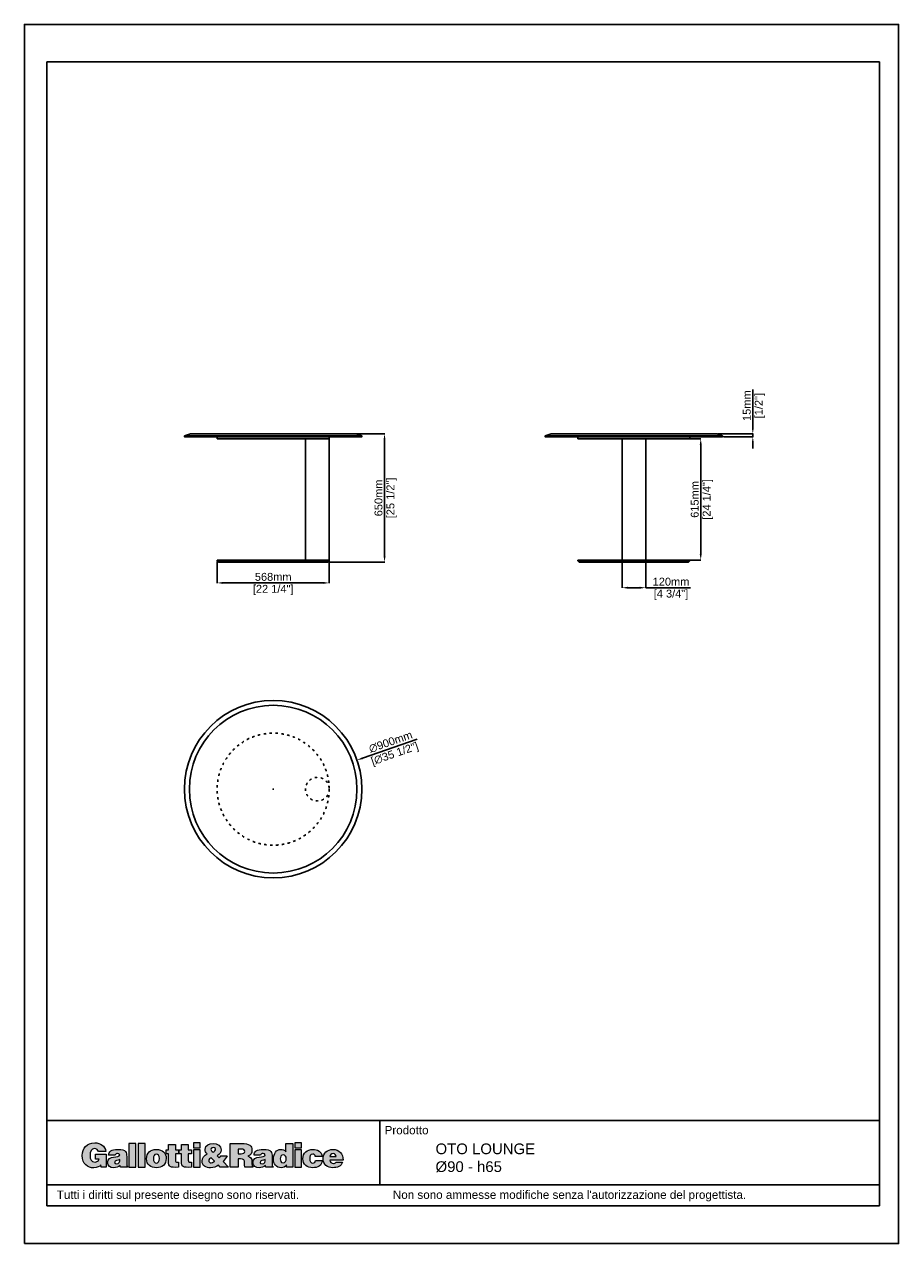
# Model space of a CAD drawing. Header units: millimetres. Extents: x 26359 to 57681, y -662 to 5519.
# Tile 1 of 6: x 26359 to 30793, y -662 to 5519. Entities that reach past the tile are written whole.
import ezdxf

# ---------------------------------------------------------------- set-up
doc = ezdxf.new("R2010")
doc.units = ezdxf.units.MM
doc.linetypes.add('ACAD_ISO03W100', pattern=[30, 12, -18])
doc.layers.add('Livello 1', color=7, linetype='Continuous')
doc.layers.add('QUOTE', color=252, linetype='Continuous', lineweight=5)
doc.styles.get("Standard").update_dxf_attribs({"font": 'arial.ttf'})
doc.dimstyles.new('PRODOTTI', dxfattribs={"dimtxt": 40, "dimasz": 30, "dimexe": 1.25, "dimexo": 5, "dimgap": 10, "dimtad": 1, "dimzin": 12, "dimtxsty": 'Standard', "dimcen": 2.5, "dimclrd": 252, "dimclre": 252, "dimclrt": 252, "dimadec": 0, "dimazin": 3, "dimtfac": 1, "dimtmove": 0, "dimatfit": 3, "dimfxl": 1, "dimtfillclr": 134, "dimarcsym": 0})
doc.dimstyles.new('PRODOTTI_USA_grande', dxfattribs={"dimtxt": 40, "dimasz": 30, "dimexe": 1.25, "dimexo": 5, "dimgap": 10, "dimtad": 1, "dimzin": 12, "dimtxsty": 'Standard', "dimcen": 2.5, "dimclrd": 256, "dimclre": 256, "dimclrt": 256, "dimadec": 0, "dimazin": 3, "dimtfac": 1, "dimtmove": 0, "dimatfit": 3, "dimfxl": 1, "dimarcsym": 0})

# ---------------------------------------------------------------- blocks, each defined once
blk = doc.blocks.new('block 2')
at = {"layer": 'Livello 1', "true_color": 0x1c1c1b}
h = blk.add_hatch(color=250, dxfattribs=at)
h.dxf.hatch_style = 2
edge = h.paths.add_edge_path()
edge.add_spline(control_points=[(28.21, 149.09), (28.21, 149.09), (22.02, 149.09), (22.02, 149.09), (22.02, 149.09), (22.02, 146.1), (22.02, 146.1), (22.02, 146.1), (24.01, 146.1), (24.01, 146.1), (23.78, 145.14), (22.61, 144.51), (21.69, 144.51), (19.41, 144.51), (18.8, 146.29), (18.8, 148.24), (18.8, 150.68), (19.64, 152.29), (21.43, 152.29), (22.59, 152.29), (23.42, 151.67), (23.74, 150.54), (23.74, 150.54), (28.03, 150.54), (28.03, 150.54), (27.48, 153.93), (24.82, 155.66), (21.5, 155.66), (17.04, 155.66), (14.28, 152.63), (14.28, 148.22), (14.28, 143.42), (17.44, 141.14), (20.97, 141.14), (23.13, 141.14), (24.38, 141.94), (25.12, 142.82), (25.12, 142.82), (25.3, 141.46), (25.3, 141.46), (25.3, 141.46), (28.21, 141.46), (28.21, 141.46), (28.21, 141.46), (28.21, 149.09), (28.21, 149.09), (28.21, 149.09), (28.21, 149.09), (28.21, 149.09)], knot_values=[0, 0, 0, 0, 1, 1, 1, 2, 2, 2, 3, 3, 3, 4, 4, 4, 5, 5, 5, 6, 6, 6, 7, 7, 7, 8, 8, 8, 9, 9, 9, 10, 10, 10, 11, 11, 11, 12, 12, 12, 13, 13, 13, 14, 14, 14, 15, 15, 15, 16, 16, 16, 16], degree=3, periodic=0)
edge = h.paths.add_edge_path()
edge.add_spline(control_points=[(40.61, 141.5), (40.61, 141.5), (40.61, 141.69), (40.61, 141.69), (40.1, 142.11), (40.08, 142.4), (40.08, 142.98), (40.08, 142.98), (40.08, 147.67), (40.08, 147.67), (40.08, 150.06), (39.79, 151.83), (35.04, 151.83), (31.07, 151.83), (29.56, 150.58), (29.56, 148.45), (29.56, 148.45), (33.39, 148.45), (33.39, 148.45), (33.49, 149.32), (34.23, 149.43), (34.79, 149.43), (35.21, 149.43), (36.09, 149.34), (36.09, 148.61), (36.09, 146.73), (28.95, 148.8), (28.95, 144.24), (28.95, 142.15), (30.63, 141.21), (32.53, 141.21), (34.02, 141.21), (35.17, 141.52), (36.3, 142.57), (36.3, 142.57), (36.49, 141.5), (36.49, 141.5), (36.49, 141.5), (40.61, 141.5), (40.61, 141.5), (40.61, 141.5), (40.61, 141.5), (40.61, 141.5)], knot_values=[0, 0, 0, 0, 1, 1, 1, 2, 2, 2, 3, 3, 3, 4, 4, 4, 5, 5, 5, 6, 6, 6, 7, 7, 7, 8, 8, 8, 9, 9, 9, 10, 10, 10, 11, 11, 11, 12, 12, 12, 13, 13, 13, 14, 14, 14, 14], degree=3, periodic=0)
edge = h.paths.add_edge_path()
edge.add_spline(control_points=[(34.33, 143.47), (33.54, 143.47), (33.06, 143.82), (33.06, 144.32), (33.06, 145.62), (34.79, 145.31), (36.09, 145.94), (36.19, 144.57), (35.73, 143.47), (34.33, 143.47), (34.33, 143.47), (34.33, 143.47), (34.33, 143.47)], knot_values=[0, 0, 0, 0, 1, 1, 1, 2, 2, 2, 3, 3, 3, 4, 4, 4, 4], degree=3, periodic=0)
h.paths.add_polyline_path([(45.4, 141.5), (45.4, 155.29), (41.41, 155.29), (41.41, 141.5)])
h.paths.add_polyline_path([(50.75, 141.5), (50.75, 155.29), (46.77, 155.29), (46.77, 141.5)])
edge = h.paths.add_edge_path()
edge.add_spline(control_points=[(57.35, 149.14), (58.38, 149.2), (59.04, 148.09), (59.04, 146.62), (59.04, 144.72), (58.38, 143.89), (57.31, 143.89), (56.3, 143.89), (55.59, 144.72), (55.59, 146.62), (55.59, 147.75), (55.99, 149.14), (57.35, 149.14), (57.35, 149.14), (57.35, 149.14), (57.35, 149.14)], knot_values=[0, 0, 0, 0, 1, 1, 1, 2, 2, 2, 3, 3, 3, 4, 4, 4, 5, 5, 5, 5], degree=3, periodic=0)
edge = h.paths.add_edge_path()
edge.add_spline(control_points=[(51.6, 146.4), (51.6, 142.98), (54.09, 141.21), (57.31, 141.21), (60.53, 141.21), (63.02, 142.94), (63.02, 146.62), (63.02, 149.74), (60.84, 151.83), (57.29, 151.83), (53.9, 151.83), (51.6, 149.89), (51.6, 146.4), (51.6, 146.4), (51.6, 146.4), (51.6, 146.4)], knot_values=[0, 0, 0, 0, 1, 1, 1, 2, 2, 2, 3, 3, 3, 4, 4, 4, 5, 5, 5, 5], degree=3, periodic=0)
edge = h.paths.add_edge_path()
edge.add_spline(control_points=[(70.24, 144.35), (70.24, 144.35), (69.61, 144.35), (69.61, 144.35), (68.5, 144.35), (68.36, 144.68), (68.36, 145.6), (68.36, 145.6), (68.36, 149.24), (68.36, 149.24), (68.36, 149.24), (70.28, 149.24), (70.28, 149.24), (70.28, 149.24), (70.28, 151.54), (70.28, 151.54), (70.28, 151.54), (68.36, 151.54), (68.36, 151.54), (68.36, 151.54), (68.36, 154.66), (68.36, 154.66), (68.36, 154.66), (64.43, 154.66), (64.43, 154.66), (64.43, 154.66), (64.43, 151.54), (64.43, 151.54), (64.43, 151.54), (62.96, 151.54), (62.96, 151.54), (62.96, 151.54), (62.96, 149.24), (62.96, 149.24), (62.96, 149.24), (64.38, 149.24), (64.38, 149.24), (64.38, 149.24), (64.38, 145.04), (64.38, 145.04), (64.38, 141.58), (65.01, 141.21), (70.24, 141.5), (70.24, 141.5), (70.24, 144.35), (70.24, 144.35), (70.24, 144.35), (70.24, 144.35), (70.24, 144.35)], knot_values=[0, 0, 0, 0, 1, 1, 1, 2, 2, 2, 3, 3, 3, 4, 4, 4, 5, 5, 5, 6, 6, 6, 7, 7, 7, 8, 8, 8, 9, 9, 9, 10, 10, 10, 11, 11, 11, 12, 12, 12, 13, 13, 13, 14, 14, 14, 15, 15, 15, 16, 16, 16, 16], degree=3, periodic=0)
edge = h.paths.add_edge_path()
edge.add_spline(control_points=[(77.72, 144.35), (77.72, 144.35), (77.09, 144.35), (77.09, 144.35), (75.98, 144.35), (75.85, 144.68), (75.85, 145.6), (75.85, 145.6), (75.85, 149.24), (75.85, 149.24), (75.85, 149.24), (77.76, 149.24), (77.76, 149.24), (77.76, 149.24), (77.76, 151.54), (77.76, 151.54), (77.76, 151.54), (75.85, 151.54), (75.85, 151.54), (75.85, 151.54), (75.85, 154.66), (75.85, 154.66), (75.85, 154.66), (71.92, 154.66), (71.92, 154.66), (71.92, 154.66), (71.92, 151.54), (71.92, 151.54), (71.92, 151.54), (70.44, 151.54), (70.44, 151.54), (70.44, 151.54), (70.44, 149.24), (70.44, 149.24), (70.44, 149.24), (71.86, 149.24), (71.86, 149.24), (71.86, 149.24), (71.86, 145.04), (71.86, 145.04), (71.86, 141.58), (72.49, 141.21), (77.72, 141.5), (77.72, 141.5), (77.72, 144.35), (77.72, 144.35), (77.72, 144.35), (77.72, 144.35), (77.72, 144.35)], knot_values=[0, 0, 0, 0, 1, 1, 1, 2, 2, 2, 3, 3, 3, 4, 4, 4, 5, 5, 5, 6, 6, 6, 7, 7, 7, 8, 8, 8, 9, 9, 9, 10, 10, 10, 11, 11, 11, 12, 12, 12, 13, 13, 13, 14, 14, 14, 15, 15, 15, 16, 16, 16, 16], degree=3, periodic=0)
h.paths.add_polyline_path([(82.83, 141.5), (82.83, 151.54), (78.85, 151.54), (78.85, 141.5)])
h.paths.add_polyline_path([(78.85, 152.82), (82.83, 152.82), (82.83, 155.66), (78.85, 155.66)])
edge = h.paths.add_edge_path()
edge.add_spline(control_points=[(90.37, 152.9), (90.81, 152.9), (91.36, 152.71), (91.56, 152.29), (91.9, 151.16), (91.1, 150.68), (90.2, 150.26), (89.54, 150.7), (89.03, 151.17), (89.03, 151.86), (89.03, 152.63), (89.7, 152.9), (90.37, 152.9), (90.37, 152.9), (90.37, 152.9), (90.37, 152.9)], knot_values=[0, 0, 0, 0, 1, 1, 1, 2, 2, 2, 3, 3, 3, 4, 4, 4, 5, 5, 5, 5], degree=3, periodic=0)
edge = h.paths.add_edge_path()
edge.add_spline(control_points=[(94.39, 141.5), (94.39, 141.5), (99.18, 141.5), (99.18, 141.5), (99.18, 141.5), (96.04, 144.74), (96.04, 144.74), (96.98, 145.73), (97.72, 146.88), (98.36, 148.09), (98.36, 148.09), (94.72, 148.09), (94.72, 148.09), (94.49, 147.65), (94.2, 147.27), (93.82, 146.94), (93.82, 146.94), (92.63, 148.17), (92.63, 148.17), (94.03, 148.93), (94.87, 150.01), (94.87, 151.65), (94.87, 153.88), (92.82, 155.29), (90.27, 155.29), (88.09, 155.29), (85.58, 154.43), (85.58, 151.85), (85.58, 150.77), (86.06, 150.01), (86.77, 149.26), (85.02, 148.38), (83.87, 147), (83.87, 144.97), (83.87, 142.3), (86.21, 141.14), (88.74, 141.14), (90.54, 141.14), (92.38, 141.88), (93.3, 142.67), (93.3, 142.67), (94.39, 141.5), (94.39, 141.5), (94.39, 141.5), (94.39, 141.5), (94.39, 141.5)], knot_values=[0, 0, 0, 0, 1, 1, 1, 2, 2, 2, 3, 3, 3, 4, 4, 4, 5, 5, 5, 6, 6, 6, 7, 7, 7, 8, 8, 8, 9, 9, 9, 10, 10, 10, 11, 11, 11, 12, 12, 12, 13, 13, 13, 14, 14, 14, 15, 15, 15, 15], degree=3, periodic=0)
edge = h.paths.add_edge_path()
edge.add_spline(control_points=[(90.98, 145.1), (91.23, 144.83), (91.13, 144.89), (90.58, 144.57), (90.2, 144.34), (89.49, 144.07), (89.05, 144.07), (88.26, 144.07), (87.7, 144.51), (87.7, 145.33), (87.7, 146.12), (88.45, 146.6), (89.2, 146.98), (89.2, 146.98), (90.98, 145.1), (90.98, 145.1), (90.98, 145.1), (90.98, 145.1), (90.98, 145.1)], knot_values=[0, 0, 0, 0, 1, 1, 1, 2, 2, 2, 3, 3, 3, 4, 4, 4, 5, 5, 5, 6, 6, 6, 6], degree=3, periodic=0)
edge = h.paths.add_edge_path()
edge.add_spline(control_points=[(104.71, 152.08), (104.71, 152.08), (106.82, 152.08), (106.82, 152.08), (107.87, 152.08), (108.64, 151.62), (108.64, 150.64), (108.64, 149.68), (107.89, 149.34), (106.49, 149.34), (106.49, 149.34), (104.71, 149.34), (104.71, 149.34), (104.71, 149.34), (104.71, 152.08), (104.71, 152.08), (104.71, 152.08), (104.71, 152.08), (104.71, 152.08)], knot_values=[0, 0, 0, 0, 1, 1, 1, 2, 2, 2, 3, 3, 3, 4, 4, 4, 5, 5, 5, 6, 6, 6, 6], degree=3, periodic=0)
edge = h.paths.add_edge_path()
edge.add_spline(control_points=[(106.09, 146.31), (108.2, 146.31), (108.5, 145.71), (108.5, 143.91), (108.5, 142.69), (108.62, 141.81), (108.73, 141.5), (108.73, 141.5), (113.31, 141.5), (113.31, 141.5), (113.31, 141.5), (113.31, 141.92), (113.31, 141.92), (112.78, 141.92), (112.83, 142.53), (112.83, 144.34), (112.83, 147.11), (111.95, 147.46), (110.5, 147.99), (112.11, 148.44), (112.82, 149.78), (112.82, 151.37), (112.82, 154.05), (111.3, 155.29), (106.7, 155.29), (106.7, 155.29), (100.19, 155.29), (100.19, 155.29), (100.19, 155.29), (100.19, 141.5), (100.19, 141.5), (100.19, 141.5), (104.71, 141.5), (104.71, 141.5), (104.71, 141.5), (104.71, 146.31), (104.71, 146.31), (104.71, 146.31), (106.09, 146.31), (106.09, 146.31), (106.09, 146.31), (106.09, 146.31), (106.09, 146.31)], knot_values=[0, 0, 0, 0, 1, 1, 1, 2, 2, 2, 3, 3, 3, 4, 4, 4, 5, 5, 5, 6, 6, 6, 7, 7, 7, 8, 8, 8, 9, 9, 9, 10, 10, 10, 11, 11, 11, 12, 12, 12, 13, 13, 13, 14, 14, 14, 14], degree=3, periodic=0)
edge = h.paths.add_edge_path()
edge.add_spline(control_points=[(125.05, 141.5), (125.05, 141.5), (125.05, 141.69), (125.05, 141.69), (124.53, 142.11), (124.51, 142.4), (124.51, 142.98), (124.51, 142.98), (124.51, 147.67), (124.51, 147.67), (124.51, 150.06), (124.23, 151.83), (119.48, 151.83), (115.51, 151.83), (114, 150.58), (114, 148.45), (114, 148.45), (117.83, 148.45), (117.83, 148.45), (117.92, 149.32), (118.67, 149.43), (119.23, 149.43), (119.65, 149.43), (120.53, 149.34), (120.53, 148.61), (120.53, 146.73), (113.38, 148.8), (113.38, 144.24), (113.38, 142.15), (115.07, 141.21), (116.97, 141.21), (118.46, 141.21), (119.61, 141.52), (120.74, 142.57), (120.74, 142.57), (120.93, 141.5), (120.93, 141.5), (120.93, 141.5), (125.05, 141.5), (125.05, 141.5), (125.05, 141.5), (125.05, 141.5), (125.05, 141.5)], knot_values=[0, 0, 0, 0, 1, 1, 1, 2, 2, 2, 3, 3, 3, 4, 4, 4, 5, 5, 5, 6, 6, 6, 7, 7, 7, 8, 8, 8, 9, 9, 9, 10, 10, 10, 11, 11, 11, 12, 12, 12, 13, 13, 13, 14, 14, 14, 14], degree=3, periodic=0)
edge = h.paths.add_edge_path()
edge.add_spline(control_points=[(118.77, 143.47), (117.98, 143.47), (117.5, 143.82), (117.5, 144.32), (117.5, 145.62), (119.23, 145.31), (120.53, 145.94), (120.62, 144.57), (120.16, 143.47), (118.77, 143.47), (118.77, 143.47), (118.77, 143.47), (118.77, 143.47)], knot_values=[0, 0, 0, 0, 1, 1, 1, 2, 2, 2, 3, 3, 3, 4, 4, 4, 4], degree=3, periodic=0)
edge = h.paths.add_edge_path()
edge.add_spline(control_points=[(136.52, 141.5), (136.52, 141.5), (136.52, 155.29), (136.52, 155.29), (136.52, 155.29), (132.54, 155.29), (132.54, 155.29), (132.54, 155.29), (132.54, 150.52), (132.54, 150.52), (131.69, 151.52), (130.81, 151.83), (129.55, 151.83), (127.15, 151.83), (125.3, 149.66), (125.3, 146.33), (125.3, 143.49), (126.83, 141.21), (129.86, 141.21), (131.14, 141.21), (132, 141.62), (132.94, 142.84), (132.94, 142.84), (132.94, 141.5), (132.94, 141.5), (132.94, 141.5), (136.52, 141.5), (136.52, 141.5), (136.52, 141.5), (136.52, 141.5), (136.52, 141.5)], knot_values=[0, 0, 0, 0, 1, 1, 1, 2, 2, 2, 3, 3, 3, 4, 4, 4, 5, 5, 5, 6, 6, 6, 7, 7, 7, 8, 8, 8, 9, 9, 9, 10, 10, 10, 10], degree=3, periodic=0)
edge = h.paths.add_edge_path()
edge.add_spline(control_points=[(130.85, 144.09), (129.55, 144.09), (129.28, 145.31), (129.28, 146.37), (129.28, 147.48), (129.64, 148.74), (130.97, 148.74), (132.29, 148.74), (132.67, 147.53), (132.67, 146.42), (132.67, 145.25), (132.23, 144.09), (130.85, 144.09), (130.85, 144.09), (130.85, 144.09), (130.85, 144.09)], knot_values=[0, 0, 0, 0, 1, 1, 1, 2, 2, 2, 3, 3, 3, 4, 4, 4, 5, 5, 5, 5], degree=3, periodic=0)
h.paths.add_polyline_path([(141.59, 141.5), (141.59, 151.54), (137.61, 151.54), (137.61, 141.5)])
h.paths.add_polyline_path([(137.61, 152.82), (141.59, 152.82), (141.59, 155.66), (137.61, 155.66)])
edge = h.paths.add_edge_path()
edge.add_spline(control_points=[(153.62, 147.71), (153.33, 150.68), (150.8, 151.83), (148.12, 151.83), (144.8, 151.83), (142.39, 149.85), (142.39, 146.42), (142.39, 143.03), (144.88, 141.21), (148.12, 141.21), (150.9, 141.21), (153.35, 142.34), (153.69, 145.39), (153.69, 145.39), (149.67, 145.39), (149.67, 145.39), (149.55, 144.6), (149.15, 143.89), (148.12, 143.89), (146.95, 143.89), (146.37, 144.89), (146.37, 146.4), (146.37, 147.59), (146.62, 149.14), (148.12, 149.14), (148.56, 149.14), (148.9, 149.01), (149.15, 148.74), (149.4, 148.49), (149.55, 148.15), (149.57, 147.71), (149.57, 147.71), (153.62, 147.71), (153.62, 147.71), (153.62, 147.71), (153.62, 147.71), (153.62, 147.71)], knot_values=[0, 0, 0, 0, 1, 1, 1, 2, 2, 2, 3, 3, 3, 4, 4, 4, 5, 5, 5, 6, 6, 6, 7, 7, 7, 8, 8, 8, 9, 9, 9, 10, 10, 10, 11, 11, 11, 12, 12, 12, 12], degree=3, periodic=0)
edge = h.paths.add_edge_path()
edge.add_spline(control_points=[(158.11, 147.65), (158.11, 148.72), (158.78, 149.39), (159.97, 149.39), (160.91, 149.39), (161.73, 148.57), (161.73, 147.65), (161.73, 147.65), (158.11, 147.65), (158.11, 147.65), (158.11, 147.65), (158.11, 147.65), (158.11, 147.65)], knot_values=[0, 0, 0, 0, 1, 1, 1, 2, 2, 2, 3, 3, 3, 4, 4, 4, 4], degree=3, periodic=0)
edge = h.paths.add_edge_path()
edge.add_spline(control_points=[(165.72, 145.62), (165.78, 149.26), (163.54, 151.83), (159.82, 151.83), (156.6, 151.83), (154.13, 149.72), (154.13, 146.42), (154.13, 143.05), (156.62, 141.21), (159.84, 141.21), (162.18, 141.21), (164.7, 142.04), (165.39, 144.53), (165.39, 144.53), (161.58, 144.53), (161.58, 144.53), (161.29, 143.93), (160.72, 143.65), (160.09, 143.65), (159.03, 143.65), (158.11, 144.43), (158.11, 145.62), (158.11, 145.62), (165.72, 145.62), (165.72, 145.62), (165.72, 145.62), (165.72, 145.62), (165.72, 145.62)], knot_values=[0, 0, 0, 0, 1, 1, 1, 2, 2, 2, 3, 3, 3, 4, 4, 4, 5, 5, 5, 6, 6, 6, 7, 7, 7, 8, 8, 8, 9, 9, 9, 9], degree=3, periodic=0)
at = {"layer": 'Livello 1', "lineweight": 0}
for points in [[(45.4, 141.5), (45.4, 155.29), (41.41, 155.29), (41.41, 141.5), (45.4, 141.5), (45.4, 141.5)], [(50.75, 141.5), (50.75, 155.29), (46.77, 155.29), (46.77, 141.5), (50.75, 141.5), (50.75, 141.5)], [(78.85, 152.82), (82.83, 152.82), (82.83, 155.66), (78.85, 155.66), (78.85, 152.82), (78.85, 152.82)], [(82.83, 141.5), (82.83, 151.54), (78.85, 151.54), (78.85, 141.5), (82.83, 141.5), (82.83, 141.5)], [(137.61, 152.82), (141.59, 152.82), (141.59, 155.66), (137.61, 155.66), (137.61, 152.82), (137.61, 152.82)], [(141.59, 141.5), (141.59, 151.54), (137.61, 151.54), (137.61, 141.5), (141.59, 141.5), (141.59, 141.5)]]:
    blk.add_lwpolyline(points, dxfattribs=at)
for points, knots in [([(28.21, 149.09), (28.21, 149.09), (22.02, 149.09), (22.02, 149.09), (22.02, 149.09), (22.02, 146.1), (22.02, 146.1), (22.02, 146.1), (24.01, 146.1), (24.01, 146.1), (23.78, 145.14), (22.61, 144.51), (21.69, 144.51), (19.41, 144.51), (18.8, 146.29), (18.8, 148.24), (18.8, 150.68), (19.64, 152.29), (21.43, 152.29), (22.59, 152.29), (23.42, 151.67), (23.74, 150.54), (23.74, 150.54), (28.03, 150.54), (28.03, 150.54), (27.48, 153.93), (24.82, 155.66), (21.5, 155.66), (17.04, 155.66), (14.28, 152.63), (14.28, 148.22), (14.28, 143.42), (17.44, 141.14), (20.97, 141.14), (23.13, 141.14), (24.38, 141.94), (25.12, 142.82), (25.12, 142.82), (25.3, 141.46), (25.3, 141.46), (25.3, 141.46), (28.21, 141.46), (28.21, 141.46), (28.21, 141.46), (28.21, 149.09), (28.21, 149.09), (28.21, 149.09), (28.21, 149.09), (28.21, 149.09)], [0, 0, 0, 0, 1, 1, 1, 2, 2, 2, 3, 3, 3, 4, 4, 4, 5, 5, 5, 6, 6, 6, 7, 7, 7, 8, 8, 8, 9, 9, 9, 10, 10, 10, 11, 11, 11, 12, 12, 12, 13, 13, 13, 14, 14, 14, 15, 15, 15, 16, 16, 16, 16]), ([(40.61, 141.5), (40.61, 141.5), (40.61, 141.69), (40.61, 141.69), (40.1, 142.11), (40.08, 142.4), (40.08, 142.98), (40.08, 142.98), (40.08, 147.67), (40.08, 147.67), (40.08, 150.06), (39.79, 151.83), (35.04, 151.83), (31.07, 151.83), (29.56, 150.58), (29.56, 148.45), (29.56, 148.45), (33.39, 148.45), (33.39, 148.45), (33.49, 149.32), (34.23, 149.43), (34.79, 149.43), (35.21, 149.43), (36.09, 149.34), (36.09, 148.61), (36.09, 146.73), (28.95, 148.8), (28.95, 144.24), (28.95, 142.15), (30.63, 141.21), (32.53, 141.21), (34.02, 141.21), (35.17, 141.52), (36.3, 142.57), (36.3, 142.57), (36.49, 141.5), (36.49, 141.5), (36.49, 141.5), (40.61, 141.5), (40.61, 141.5), (40.61, 141.5), (40.61, 141.5), (40.61, 141.5)], [0, 0, 0, 0, 1, 1, 1, 2, 2, 2, 3, 3, 3, 4, 4, 4, 5, 5, 5, 6, 6, 6, 7, 7, 7, 8, 8, 8, 9, 9, 9, 10, 10, 10, 11, 11, 11, 12, 12, 12, 13, 13, 13, 14, 14, 14, 14]), ([(51.6, 146.4), (51.6, 142.98), (54.09, 141.21), (57.31, 141.21), (60.53, 141.21), (63.02, 142.94), (63.02, 146.62), (63.02, 149.74), (60.84, 151.83), (57.29, 151.83), (53.9, 151.83), (51.6, 149.89), (51.6, 146.4), (51.6, 146.4), (51.6, 146.4), (51.6, 146.4)], [0, 0, 0, 0, 1, 1, 1, 2, 2, 2, 3, 3, 3, 4, 4, 4, 5, 5, 5, 5]), ([(57.35, 149.14), (58.38, 149.2), (59.04, 148.09), (59.04, 146.62), (59.04, 144.72), (58.38, 143.89), (57.31, 143.89), (56.3, 143.89), (55.59, 144.72), (55.59, 146.62), (55.59, 147.75), (55.99, 149.14), (57.35, 149.14), (57.35, 149.14), (57.35, 149.14), (57.35, 149.14)], [0, 0, 0, 0, 1, 1, 1, 2, 2, 2, 3, 3, 3, 4, 4, 4, 5, 5, 5, 5]), ([(70.24, 144.35), (70.24, 144.35), (69.61, 144.35), (69.61, 144.35), (68.5, 144.35), (68.36, 144.68), (68.36, 145.6), (68.36, 145.6), (68.36, 149.24), (68.36, 149.24), (68.36, 149.24), (70.28, 149.24), (70.28, 149.24), (70.28, 149.24), (70.28, 151.54), (70.28, 151.54), (70.28, 151.54), (68.36, 151.54), (68.36, 151.54), (68.36, 151.54), (68.36, 154.66), (68.36, 154.66), (68.36, 154.66), (64.43, 154.66), (64.43, 154.66), (64.43, 154.66), (64.43, 151.54), (64.43, 151.54), (64.43, 151.54), (62.96, 151.54), (62.96, 151.54), (62.96, 151.54), (62.96, 149.24), (62.96, 149.24), (62.96, 149.24), (64.38, 149.24), (64.38, 149.24), (64.38, 149.24), (64.38, 145.04), (64.38, 145.04), (64.38, 141.58), (65.01, 141.21), (70.24, 141.5), (70.24, 141.5), (70.24, 144.35), (70.24, 144.35), (70.24, 144.35), (70.24, 144.35), (70.24, 144.35)], [0, 0, 0, 0, 1, 1, 1, 2, 2, 2, 3, 3, 3, 4, 4, 4, 5, 5, 5, 6, 6, 6, 7, 7, 7, 8, 8, 8, 9, 9, 9, 10, 10, 10, 11, 11, 11, 12, 12, 12, 13, 13, 13, 14, 14, 14, 15, 15, 15, 16, 16, 16, 16]), ([(77.72, 144.35), (77.72, 144.35), (77.09, 144.35), (77.09, 144.35), (75.98, 144.35), (75.85, 144.68), (75.85, 145.6), (75.85, 145.6), (75.85, 149.24), (75.85, 149.24), (75.85, 149.24), (77.76, 149.24), (77.76, 149.24), (77.76, 149.24), (77.76, 151.54), (77.76, 151.54), (77.76, 151.54), (75.85, 151.54), (75.85, 151.54), (75.85, 151.54), (75.85, 154.66), (75.85, 154.66), (75.85, 154.66), (71.92, 154.66), (71.92, 154.66), (71.92, 154.66), (71.92, 151.54), (71.92, 151.54), (71.92, 151.54), (70.44, 151.54), (70.44, 151.54), (70.44, 151.54), (70.44, 149.24), (70.44, 149.24), (70.44, 149.24), (71.86, 149.24), (71.86, 149.24), (71.86, 149.24), (71.86, 145.04), (71.86, 145.04), (71.86, 141.58), (72.49, 141.21), (77.72, 141.5), (77.72, 141.5), (77.72, 144.35), (77.72, 144.35), (77.72, 144.35), (77.72, 144.35), (77.72, 144.35)], [0, 0, 0, 0, 1, 1, 1, 2, 2, 2, 3, 3, 3, 4, 4, 4, 5, 5, 5, 6, 6, 6, 7, 7, 7, 8, 8, 8, 9, 9, 9, 10, 10, 10, 11, 11, 11, 12, 12, 12, 13, 13, 13, 14, 14, 14, 15, 15, 15, 16, 16, 16, 16]), ([(94.39, 141.5), (94.39, 141.5), (99.18, 141.5), (99.18, 141.5), (99.18, 141.5), (96.04, 144.74), (96.04, 144.74), (96.98, 145.73), (97.72, 146.88), (98.36, 148.09), (98.36, 148.09), (94.72, 148.09), (94.72, 148.09), (94.49, 147.65), (94.2, 147.27), (93.82, 146.94), (93.82, 146.94), (92.63, 148.17), (92.63, 148.17), (94.03, 148.93), (94.87, 150.01), (94.87, 151.65), (94.87, 153.88), (92.82, 155.29), (90.27, 155.29), (88.09, 155.29), (85.58, 154.43), (85.58, 151.85), (85.58, 150.77), (86.06, 150.01), (86.77, 149.26), (85.02, 148.38), (83.87, 147), (83.87, 144.97), (83.87, 142.3), (86.21, 141.14), (88.74, 141.14), (90.54, 141.14), (92.38, 141.88), (93.3, 142.67), (93.3, 142.67), (94.39, 141.5), (94.39, 141.5), (94.39, 141.5), (94.39, 141.5), (94.39, 141.5)], [0, 0, 0, 0, 1, 1, 1, 2, 2, 2, 3, 3, 3, 4, 4, 4, 5, 5, 5, 6, 6, 6, 7, 7, 7, 8, 8, 8, 9, 9, 9, 10, 10, 10, 11, 11, 11, 12, 12, 12, 13, 13, 13, 14, 14, 14, 15, 15, 15, 15]), ([(90.37, 152.9), (90.81, 152.9), (91.36, 152.71), (91.56, 152.29), (91.9, 151.16), (91.1, 150.68), (90.2, 150.26), (89.54, 150.7), (89.03, 151.17), (89.03, 151.86), (89.03, 152.63), (89.7, 152.9), (90.37, 152.9), (90.37, 152.9), (90.37, 152.9), (90.37, 152.9)], [0, 0, 0, 0, 1, 1, 1, 2, 2, 2, 3, 3, 3, 4, 4, 4, 5, 5, 5, 5]), ([(106.09, 146.31), (108.2, 146.31), (108.5, 145.71), (108.5, 143.91), (108.5, 142.69), (108.62, 141.81), (108.73, 141.5), (108.73, 141.5), (113.31, 141.5), (113.31, 141.5), (113.31, 141.5), (113.31, 141.92), (113.31, 141.92), (112.78, 141.92), (112.83, 142.53), (112.83, 144.34), (112.83, 147.11), (111.95, 147.46), (110.5, 147.99), (112.11, 148.44), (112.82, 149.78), (112.82, 151.37), (112.82, 154.05), (111.3, 155.29), (106.7, 155.29), (106.7, 155.29), (100.19, 155.29), (100.19, 155.29), (100.19, 155.29), (100.19, 141.5), (100.19, 141.5), (100.19, 141.5), (104.71, 141.5), (104.71, 141.5), (104.71, 141.5), (104.71, 146.31), (104.71, 146.31), (104.71, 146.31), (106.09, 146.31), (106.09, 146.31), (106.09, 146.31), (106.09, 146.31), (106.09, 146.31)], [0, 0, 0, 0, 1, 1, 1, 2, 2, 2, 3, 3, 3, 4, 4, 4, 5, 5, 5, 6, 6, 6, 7, 7, 7, 8, 8, 8, 9, 9, 9, 10, 10, 10, 11, 11, 11, 12, 12, 12, 13, 13, 13, 14, 14, 14, 14]), ([(104.71, 152.08), (104.71, 152.08), (106.82, 152.08), (106.82, 152.08), (107.87, 152.08), (108.64, 151.62), (108.64, 150.64), (108.64, 149.68), (107.89, 149.34), (106.49, 149.34), (106.49, 149.34), (104.71, 149.34), (104.71, 149.34), (104.71, 149.34), (104.71, 152.08), (104.71, 152.08), (104.71, 152.08), (104.71, 152.08), (104.71, 152.08)], [0, 0, 0, 0, 1, 1, 1, 2, 2, 2, 3, 3, 3, 4, 4, 4, 5, 5, 5, 6, 6, 6, 6]), ([(125.05, 141.5), (125.05, 141.5), (125.05, 141.69), (125.05, 141.69), (124.53, 142.11), (124.51, 142.4), (124.51, 142.98), (124.51, 142.98), (124.51, 147.67), (124.51, 147.67), (124.51, 150.06), (124.23, 151.83), (119.48, 151.83), (115.51, 151.83), (114, 150.58), (114, 148.45), (114, 148.45), (117.83, 148.45), (117.83, 148.45), (117.92, 149.32), (118.67, 149.43), (119.23, 149.43), (119.65, 149.43), (120.53, 149.34), (120.53, 148.61), (120.53, 146.73), (113.38, 148.8), (113.38, 144.24), (113.38, 142.15), (115.07, 141.21), (116.97, 141.21), (118.46, 141.21), (119.61, 141.52), (120.74, 142.57), (120.74, 142.57), (120.93, 141.5), (120.93, 141.5), (120.93, 141.5), (125.05, 141.5), (125.05, 141.5), (125.05, 141.5), (125.05, 141.5), (125.05, 141.5)], [0, 0, 0, 0, 1, 1, 1, 2, 2, 2, 3, 3, 3, 4, 4, 4, 5, 5, 5, 6, 6, 6, 7, 7, 7, 8, 8, 8, 9, 9, 9, 10, 10, 10, 11, 11, 11, 12, 12, 12, 13, 13, 13, 14, 14, 14, 14]), ([(136.52, 141.5), (136.52, 141.5), (136.52, 155.29), (136.52, 155.29), (136.52, 155.29), (132.54, 155.29), (132.54, 155.29), (132.54, 155.29), (132.54, 150.52), (132.54, 150.52), (131.69, 151.52), (130.81, 151.83), (129.55, 151.83), (127.15, 151.83), (125.3, 149.66), (125.3, 146.33), (125.3, 143.49), (126.83, 141.21), (129.86, 141.21), (131.14, 141.21), (132, 141.62), (132.94, 142.84), (132.94, 142.84), (132.94, 141.5), (132.94, 141.5), (132.94, 141.5), (136.52, 141.5), (136.52, 141.5), (136.52, 141.5), (136.52, 141.5), (136.52, 141.5)], [0, 0, 0, 0, 1, 1, 1, 2, 2, 2, 3, 3, 3, 4, 4, 4, 5, 5, 5, 6, 6, 6, 7, 7, 7, 8, 8, 8, 9, 9, 9, 10, 10, 10, 10]), ([(130.85, 144.09), (129.55, 144.09), (129.28, 145.31), (129.28, 146.37), (129.28, 147.48), (129.64, 148.74), (130.97, 148.74), (132.29, 148.74), (132.67, 147.53), (132.67, 146.42), (132.67, 145.25), (132.23, 144.09), (130.85, 144.09), (130.85, 144.09), (130.85, 144.09), (130.85, 144.09)], [0, 0, 0, 0, 1, 1, 1, 2, 2, 2, 3, 3, 3, 4, 4, 4, 5, 5, 5, 5]), ([(153.62, 147.71), (153.33, 150.68), (150.8, 151.83), (148.12, 151.83), (144.8, 151.83), (142.39, 149.85), (142.39, 146.42), (142.39, 143.03), (144.88, 141.21), (148.12, 141.21), (150.9, 141.21), (153.35, 142.34), (153.69, 145.39), (153.69, 145.39), (149.67, 145.39), (149.67, 145.39), (149.55, 144.6), (149.15, 143.89), (148.12, 143.89), (146.95, 143.89), (146.37, 144.89), (146.37, 146.4), (146.37, 147.59), (146.62, 149.14), (148.12, 149.14), (148.56, 149.14), (148.9, 149.01), (149.15, 148.74), (149.4, 148.49), (149.55, 148.15), (149.57, 147.71), (149.57, 147.71), (153.62, 147.71), (153.62, 147.71), (153.62, 147.71), (153.62, 147.71), (153.62, 147.71)], [0, 0, 0, 0, 1, 1, 1, 2, 2, 2, 3, 3, 3, 4, 4, 4, 5, 5, 5, 6, 6, 6, 7, 7, 7, 8, 8, 8, 9, 9, 9, 10, 10, 10, 11, 11, 11, 12, 12, 12, 12]), ([(165.72, 145.62), (165.78, 149.26), (163.54, 151.83), (159.82, 151.83), (156.6, 151.83), (154.13, 149.72), (154.13, 146.42), (154.13, 143.05), (156.62, 141.21), (159.84, 141.21), (162.18, 141.21), (164.7, 142.04), (165.39, 144.53), (165.39, 144.53), (161.58, 144.53), (161.58, 144.53), (161.29, 143.93), (160.72, 143.65), (160.09, 143.65), (159.03, 143.65), (158.11, 144.43), (158.11, 145.62), (158.11, 145.62), (165.72, 145.62), (165.72, 145.62), (165.72, 145.62), (165.72, 145.62), (165.72, 145.62)], [0, 0, 0, 0, 1, 1, 1, 2, 2, 2, 3, 3, 3, 4, 4, 4, 5, 5, 5, 6, 6, 6, 7, 7, 7, 8, 8, 8, 9, 9, 9, 9]), ([(158.11, 147.65), (158.11, 148.72), (158.78, 149.39), (159.97, 149.39), (160.91, 149.39), (161.73, 148.57), (161.73, 147.65), (161.73, 147.65), (158.11, 147.65), (158.11, 147.65), (158.11, 147.65), (158.11, 147.65), (158.11, 147.65)], [0, 0, 0, 0, 1, 1, 1, 2, 2, 2, 3, 3, 3, 4, 4, 4, 4]), ([(34.33, 143.47), (33.54, 143.47), (33.06, 143.82), (33.06, 144.32), (33.06, 145.62), (34.79, 145.31), (36.09, 145.94), (36.19, 144.57), (35.73, 143.47), (34.33, 143.47), (34.33, 143.47), (34.33, 143.47), (34.33, 143.47)], [0, 0, 0, 0, 1, 1, 1, 2, 2, 2, 3, 3, 3, 4, 4, 4, 4]), ([(90.98, 145.1), (91.23, 144.83), (91.13, 144.89), (90.58, 144.57), (90.2, 144.34), (89.49, 144.07), (89.05, 144.07), (88.26, 144.07), (87.7, 144.51), (87.7, 145.33), (87.7, 146.12), (88.45, 146.6), (89.2, 146.98), (89.2, 146.98), (90.98, 145.1), (90.98, 145.1), (90.98, 145.1), (90.98, 145.1), (90.98, 145.1)], [0, 0, 0, 0, 1, 1, 1, 2, 2, 2, 3, 3, 3, 4, 4, 4, 5, 5, 5, 6, 6, 6, 6]), ([(118.77, 143.47), (117.98, 143.47), (117.5, 143.82), (117.5, 144.32), (117.5, 145.62), (119.23, 145.31), (120.53, 145.94), (120.62, 144.57), (120.16, 143.47), (118.77, 143.47), (118.77, 143.47), (118.77, 143.47), (118.77, 143.47)], [0, 0, 0, 0, 1, 1, 1, 2, 2, 2, 3, 3, 3, 4, 4, 4, 4])]:
    blk.add_open_spline(points, degree=3, knots=knots, dxfattribs=at)
blk = doc.blocks.new('*D44')
at = {"layer": 'Defpoints', "color": 0, "transparency": 16777216}
for p in [(27337.1, 2801.6), (27905.1, 2803.1), (27905.1, 2687.3)]:
    blk.add_point(p, dxfattribs=at)
at = {"layer": 'QUOTE', "lineweight": -2, "transparency": 16777216}
for p, q in [((27337.1, 2796.6), (27337.1, 2686.1)), ((27905.1, 2798.1), (27905.1, 2686.1)), ((27367.1, 2687.3), (27875.1, 2687.3))]:
    blk.add_line(p, q, dxfattribs=at)
at = {"layer": 'QUOTE', "transparency": 16777216}
for points in [[(27367.1, 2692.3), (27367.1, 2682.3), (27337.1, 2687.3)], [(27875.1, 2692.3), (27875.1, 2682.3), (27905.1, 2687.3)]]:
    blk.add_solid(points, dxfattribs=at)
at = {"layer": 'QUOTE', "transparency": 16777216, "char_height": 40, "attachment_point": 5}
for s, insert in [('568mm', (27621.1, 2717.8)), ('[22 1/4"]', (27621.1, 2651.4))]:
    blk.add_mtext(s, dxfattribs=dict(at, insert=insert))
blk = doc.blocks.new('*D45')
at = {"layer": 'Defpoints', "color": 0, "transparency": 16777216}
for p in [(29510.2, 3418.1), (29789.3, 3418.1), (29510.2, 2803.1)]:
    blk.add_point(p, dxfattribs=at)
at = {"layer": 'QUOTE', "lineweight": -2, "transparency": 16777216}
for p, q in [((29515.2, 3418.1), (29790.6, 3418.1)), ((29789.3, 2833.1), (29789.3, 3388.1)), ((29515.2, 2803.1), (29790.6, 2803.1))]:
    blk.add_line(p, q, dxfattribs=at)
at = {"layer": 'QUOTE', "transparency": 16777216}
for points in [[(29784.3, 3388.1), (29794.3, 3388.1), (29789.3, 3418.1)], [(29784.3, 2833.1), (29794.3, 2833.1), (29789.3, 2803.1)]]:
    blk.add_solid(points, dxfattribs=at)
at = {"layer": 'QUOTE', "transparency": 16777216, "char_height": 40, "attachment_point": 5, "rotation": 90}
for s, insert in [('615mm', (29758.9, 3110.6)), ('[24 1/4"]', (29825.2, 3110.6))]:
    blk.add_mtext(s, dxfattribs=dict(at, insert=insert))
blk = doc.blocks.new('*D46')
at = {"color": 252, "lineweight": -2, "transparency": 16777216}
for p, q in [((30053.4, 3473.1), (30053.4, 3668.6)), ((29875.2, 3443.1), (30054.7, 3443.1)), ((29905.2, 3428.1), (30054.7, 3428.1)), ((30053.4, 3428.1), (30053.4, 3443.1)), ((30053.4, 3398.1), (30053.4, 3368.1))]:
    blk.add_line(p, q, dxfattribs=at)
at = {"color": 252, "transparency": 16777216}
for points in [[(30048.4, 3473.1), (30058.4, 3473.1), (30053.4, 3443.1)], [(30048.4, 3398.1), (30058.4, 3398.1), (30053.4, 3428.1)]]:
    blk.add_solid(points, dxfattribs=at)
at = {"layer": 'Defpoints', "color": 0, "transparency": 16777216}
for p in [(29870.2, 3443.1), (29900.2, 3428.1), (30053.4, 3443.1)]:
    blk.add_point(p, dxfattribs=at)
at = {"color": 252, "transparency": 16777216, "char_height": 40, "attachment_point": 5, "rotation": 90}
for s, insert in [('15mm', (30023, 3585.9)), ('[1/2"]', (30089.3, 3585.9))]:
    blk.add_mtext(s, dxfattribs=dict(at, insert=insert))
blk = doc.blocks.new('*D47')
at = {"layer": 'Defpoints', "color": 0, "transparency": 16777216}
for p in [(28041.1, 3443.1), (28185.8, 3443.1), (27898.1, 2793.1)]:
    blk.add_point(p, dxfattribs=at)
at = {"layer": 'QUOTE', "lineweight": -2, "transparency": 16777216}
for p, q in [((28046.1, 3443.1), (28187, 3443.1)), ((28185.8, 2823.1), (28185.8, 3413.1)), ((27903.1, 2793.1), (28187, 2793.1))]:
    blk.add_line(p, q, dxfattribs=at)
at = {"layer": 'QUOTE', "transparency": 16777216}
for points in [[(28180.8, 3413.1), (28190.8, 3413.1), (28185.8, 3443.1)], [(28180.8, 2823.1), (28190.8, 2823.1), (28185.8, 2793.1)]]:
    blk.add_solid(points, dxfattribs=at)
at = {"layer": 'QUOTE', "transparency": 16777216, "char_height": 40, "attachment_point": 5, "rotation": 90}
for s, insert in [('[25 1/2"]', (28221.7, 3118.1)), ('650mm', (28155.3, 3118.1))]:
    blk.add_mtext(s, dxfattribs=dict(at, insert=insert))
blk = doc.blocks.new('*D48')
at = {"layer": 'Defpoints', "color": 0, "transparency": 16777216}
for p in [(29390.2, 2803.1), (29510.2, 2803.1), (29510.2, 2663)]:
    blk.add_point(p, dxfattribs=at)
at = {"layer": 'QUOTE', "lineweight": -2, "transparency": 16777216}
for p, q in [((29390.2, 2798.1), (29390.2, 2661.8)), ((29510.2, 2798.1), (29510.2, 2661.8)), ((29420.2, 2663), (29480.2, 2663)), ((29510.2, 2663), (29736.9, 2663))]:
    blk.add_line(p, q, dxfattribs=at)
at = {"layer": 'QUOTE', "transparency": 16777216}
for points in [[(29420.2, 2668), (29420.2, 2658), (29390.2, 2663)], [(29480.2, 2668), (29480.2, 2658), (29510.2, 2663)]]:
    blk.add_solid(points, dxfattribs=at)
at = {"layer": 'QUOTE', "transparency": 16777216, "char_height": 40, "attachment_point": 5}
for s, insert in [('120mm', (29638.6, 2693.4)), ('[4 3/4"]', (29638.6, 2627.1))]:
    blk.add_mtext(s, dxfattribs=dict(at, insert=insert))
blk = doc.blocks.new('*D49')
at = {"layer": 'Defpoints', "color": 0, "transparency": 16777216}
for p in [(28046.3, 1789.1), (27195.9, 1494.5)]:
    blk.add_point(p, dxfattribs=at)
at = {"layer": 'QUOTE', "lineweight": -2, "transparency": 16777216}
for p, q in [((28350.8, 1894.6), (28074.7, 1798.9)), ((27618.6, 1641.8), (27623.6, 1641.8)), ((27621.1, 1639.3), (27621.1, 1644.3))]:
    blk.add_line(p, q, dxfattribs=at)
at = {"layer": 'QUOTE', "transparency": 16777216}
blk.add_solid([(28073, 1803.7), (28076.3, 1794.2), (28046.3, 1789.1)], dxfattribs=at)
at = {"layer": 'QUOTE', "transparency": 16777216, "char_height": 40, "attachment_point": 5, "rotation": 19.10882}
for s, insert in [('∅900mm', (28216.6, 1881.5)), ('[∅35 1/2"]', (28238.8, 1817.4))]:
    blk.add_mtext(s, dxfattribs=dict(at, insert=insert))

msp = doc.modelspace()

# ---------------------------------------------------------------- linework, layer by layer
for p, q in [((27171.111, 3432.078), (27201.111, 3443.078)), ((27171.111, 3428.078), (27171.111, 3432.078)), ((27171.111, 3432.078), (28071.111, 3432.078)), ((27337.111, 3428.078), (27905.111, 3428.078)), ((27337.111, 3418.078), (27337.111, 3428.078)), ((27337.111, 3418.078), (27905.111, 3418.078)), ((27905.111, 3418.078), (27905.111, 3428.078)), ((28071.111, 3432.078), (28041.111, 3443.078)), ((28071.111, 3428.078), (28071.111, 3432.078)), ((29000.236, 3432.078), (29030.236, 3443.078)), ((29000.236, 3428.078), (29000.236, 3432.078)), ((29000.236, 3432.078), (29900.236, 3432.078)), ((29166.236, 3428.078), (29734.236, 3428.078)), ((29166.236, 3418.078), (29166.236, 3428.078)), ((29166.236, 3418.078), (29734.236, 3418.078)), ((29734.236, 3418.078), (29734.236, 3428.078)), ((29900.236, 3432.078), (29870.236, 3443.078)), ((29900.236, 3428.078), (29900.236, 3432.078)), ((27337.111, 2800.078), (27337.111, 2803.078)), ((27337.111, 2803.078), (27905.111, 2803.078)), ((27337.111, 2800.078), (27344.111, 2793.078)), ((27337.111, 2800.078), (27905.111, 2800.078)), ((27621.111, 2793.078), (27344.111, 2793.078)), ((27898.111, 2793.078), (27621.111, 2793.078)), ((27905.111, 2800.078), (27898.111, 2793.078)), ((27905.111, 2803.078), (27905.111, 2803.078)), ((27905.111, 2800.078), (27905.111, 2803.078)), ((27905.111, 2803.078), (27905.111, 2800.078)), ((29166.236, 2800.078), (29166.236, 2803.078)), ((29166.236, 2803.078), (29734.236, 2803.078)), ((29166.236, 2800.078), (29173.236, 2793.078)), ((29166.236, 2800.078), (29734.236, 2800.078)), ((29450.236, 2793.078), (29173.236, 2793.078)), ((29727.236, 2793.078), (29450.236, 2793.078)), ((29734.236, 2800.078), (29727.236, 2793.078)), ((29734.236, 2803.078), (29734.236, 2803.078)), ((29734.236, 2800.078), (29734.236, 2803.078)), ((29734.236, 2803.078), (29734.236, 2800.078)), ((28161.741, -37.422), (26473.418, -37.422)), ((30695.271, -37.422), (28161.741, -37.422)), ((28161.741, -37.422), (28161.741, -364.669)), ((26473.418, -364.669), (28161.741, -364.669)), ((28161.741, -364.669), (30695.271, -364.669))]:
    msp.add_line(p, q)
for points in [[(26359.239, -661.883), (30792.915, -661.883), (30792.915, 5518.602), (26359.239, 5518.602)], [(30695.271, 5328.588), (30695.271, -470.233), (26473.418, -470.233), (26473.418, 5328.588)], [(27905.111, 2803.078), (27785.111, 2803.078), (27785.111, 3418.078), (27905.111, 3418.078)], [(29510.236, 2803.078), (29390.236, 2803.078), (29390.236, 3418.078), (29510.236, 3418.078)]]:
    msp.add_lwpolyline(points, close=True)
for points in [[(27171.111, 3432.078), (27171.111, 3428.078), (28071.111, 3428.078), (28071.111, 3432.078)], [(28041.111, 3443.078), (27201.111, 3443.078)], [(29000.236, 3432.078), (29000.236, 3428.078), (29900.236, 3428.078), (29900.236, 3432.078)], [(29870.236, 3443.078), (29030.236, 3443.078)]]:
    msp.add_lwpolyline(points)
for radius in [450, 425]:
    msp.add_circle((27621.111, 1641.8), radius)
at = {"linetype": 'ACAD_ISO03W100'}
for centre, radius in [((27621.111, 1641.8), 284), ((27845.111, 1641.8), 60)]:
    msp.add_circle(centre, radius, dxfattribs=at)

# ---------------------------------------------------------------- block references
at = {"xscale": 8.735077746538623, "yscale": 8.735077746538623, "zscale": 8.735077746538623}
msp.add_blockref('block 2', (26527.977, -1510.718), dxfattribs=at)

# ---------------------------------------------------------------- texts
at = {"attachment_point": 1}
for s, insert, char_height, width in [('{\\fArial|b0|i0|c0|p34;Prodotto}', (28186.027, -65.36), 42.22549, 230.04614), ('OTO LOUNGE\\PØ90 - h65', (28444.348, -154.242), 54.2283, 1444.43893), ("{\\fArial|b0|i0|c0|p34;Tutti i diritti sul presente disegno sono riservati.                             Non sono ammesse modifiche senza l'autorizzazione del progettista.}  ", (26523.505, -392.849), 42.225491, 4171.76659)]:
    msp.add_mtext(s, dxfattribs=dict(at, insert=insert, char_height=char_height, width=width))

# ---------------------------------------------------------------- dimensions: what is measured, and where the dimension line sits
dim = msp.add_linear_dim(base=(30053.426, 3443.078), p1=(29900.236, 3428.078), p2=(29870.236, 3443.078), angle=90, dimstyle='PRODOTTI', override={"dimpost": 'mm\\X'})
dim.commit()
dim.dimension.update_dxf_attribs({"geometry": '*D46', "text_midpoint": (30053.426, 3585.861)})
at = {"layer": 'QUOTE'}
for base, p1, p2, picture, middle in [((28185.757, 3443.078), (27898.111, 2793.078), (28041.111, 3443.078), '*D47', (28185.757, 3118.078)), ((29789.347, 3418.078), (29510.236, 2803.078), (29510.236, 3418.078), '*D45', (29789.347, 3110.578))]:
    dim = msp.add_linear_dim(base=base, p1=p1, p2=p2, angle=90, dimstyle='PRODOTTI_USA_grande', override={"dimpost": 'mm\\X', "dimtofl": 0}, dxfattribs=at)
    dim.commit()
    dim.dimension.update_dxf_attribs({"geometry": picture, "text_midpoint": middle})
for base, p1, p2, picture, middle in [((27905.111, 2687.335), (27337.111, 2801.578), (27905.111, 2803.078), '*D44', (27621.111, 2687.335)), ((29510.236, 2663.011), (29390.236, 2803.078), (29510.236, 2803.078), '*D48', (29638.558, 2663.011))]:
    dim = msp.add_linear_dim(base=base, p1=p1, p2=p2, dimstyle='PRODOTTI_USA_grande', override={"dimpost": 'mm\\X', "dimtofl": 0}, dxfattribs=at)
    dim.commit()
    dim.dimension.update_dxf_attribs({"geometry": picture, "text_midpoint": middle})
dim = msp.add_diameter_dim_2p(p1=(27195.907, 1494.487), p2=(28046.316, 1789.114), dimstyle='PRODOTTI_USA_grande', override={"dimpost": 'mm\\X', "dimtofl": 0}, dxfattribs=at)
dim.commit()
dim.dimension.update_dxf_attribs({"geometry": '*D49', "text_midpoint": (28226.929, 1851.688)})

doc.saveas('drawing.dxf')
